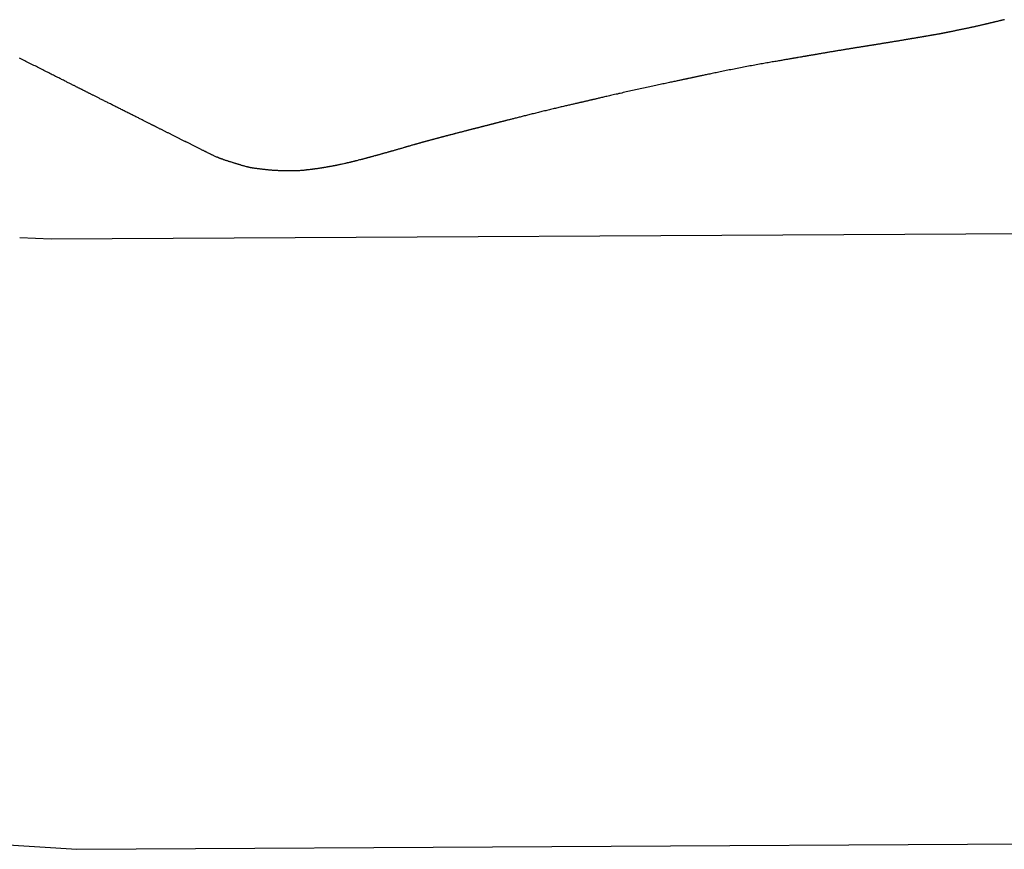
# Model space of a CAD drawing. Header units: millimetres. Extents: x -4577 to 1032787, y -66234 to 201209.
# Tile 85 of 256: x 3761.84 to 3764.4, y -8951.72 to -8949.56. Entities that reach past the tile are written whole.
import ezdxf

# ---------------------------------------------------------------- set-up
doc = ezdxf.new("R2010")
doc.units = ezdxf.units.MM
doc.linetypes.add('510_5_2OG_ELT_1004$0$11-07-22_DS_2OG$0$AUSGEZOGEN', pattern=[0])
doc.layers.add('510_5_2OG_ELT_1004$0$11-07-22_DS_2OG$0$EBENE_1', color=8, linetype='510_5_2OG_ELT_1004$0$11-07-22_DS_2OG$0$AUSGEZOGEN')

# ---------------------------------------------------------------- blocks, each defined once
blk = doc.blocks.new('510_5_2OG_ELT_1004')
at = {"layer": '510_5_2OG_ELT_1004$0$11-07-22_DS_2OG$0$EBENE_1'}
for p, q in [((3766.4542, -8950.053), (3761.9239, -8950.0776)), ((3761.9239, -8950.0776), (3761.8417, -8950.0742)), ((3761.4235, -8951.6289), (3761.9901, -8951.6653)), ((3761.9901, -8951.6653), (3768.0451, -8951.6312))]:
    blk.add_line(p, q, dxfattribs=at)
blk.add_lwpolyline([(3764.4041, -8949.5068), (3764.4026, -8949.5072), (3764.4012, -8949.5075), (3764.3998, -8949.5079), (3764.3985, -8949.5082), (3764.3972, -8949.5085), (3764.396, -8949.5088), (3764.3948, -8949.5091), (3764.3937, -8949.5093), (3764.3926, -8949.5096), (3764.3906, -8949.5101), (3764.3889, -8949.5105), (3764.3873, -8949.5109), (3764.3859, -8949.5112), (3764.3846, -8949.5115), (3764.3835, -8949.5118), (3764.3816, -8949.5122), (3764.3802, -8949.5125), (3764.379, -8949.5128), (3764.3779, -8949.5131), (3764.3769, -8949.5133), (3764.3759, -8949.5136), (3764.3746, -8949.5139), (3764.3732, -8949.5142), (3764.3714, -8949.5146), (3764.3704, -8949.5149), (3764.3692, -8949.5151), (3764.368, -8949.5154), (3764.3666, -8949.5158), (3764.365, -8949.5161), (3764.3633, -8949.5165), (3764.3615, -8949.517), (3764.3605, -8949.5172), (3764.3595, -8949.5174), (3764.3585, -8949.5177), (3764.3574, -8949.518), (3764.3563, -8949.5182), (3764.3551, -8949.5185), (3764.354, -8949.5188), (3764.3528, -8949.519), (3764.3516, -8949.5193), (3764.3503, -8949.5196), (3764.349, -8949.5199), (3764.3478, -8949.5202), (3764.3465, -8949.5205), (3764.3451, -8949.5208), (3764.3438, -8949.5211), (3764.3424, -8949.5214), (3764.3411, -8949.5218), (3764.3397, -8949.5221), (3764.3383, -8949.5224), (3764.3369, -8949.5227), (3764.3354, -8949.5231), (3764.334, -8949.5234), (3764.3326, -8949.5237), (3764.3311, -8949.524), (3764.3297, -8949.5243), (3764.3282, -8949.5247), (3764.3268, -8949.525), (3764.3253, -8949.5253), (3764.3239, -8949.5256), (3764.3224, -8949.526), (3764.321, -8949.5263), (3764.3195, -8949.5266), (3764.3181, -8949.5269), (3764.3166, -8949.5272), (3764.3152, -8949.5275), (3764.3137, -8949.5278), (3764.3123, -8949.5282), (3764.3108, -8949.5285), (3764.3094, -8949.5288), (3764.3079, -8949.5291), (3764.3065, -8949.5294), (3764.305, -8949.5297), (3764.3036, -8949.53), (3764.3021, -8949.5303), (3764.3007, -8949.5306), (3764.2992, -8949.5309), (3764.2978, -8949.5312), (3764.2963, -8949.5315), (3764.2949, -8949.5318), (3764.2934, -8949.5321), (3764.2919, -8949.5324), (3764.2905, -8949.5327), (3764.289, -8949.533), (3764.2876, -8949.5333), (3764.2861, -8949.5336), (3764.2847, -8949.5339), (3764.2832, -8949.5342), (3764.2818, -8949.5345), (3764.2803, -8949.5348), (3764.2789, -8949.5351), (3764.2774, -8949.5354), (3764.276, -8949.5357), (3764.2745, -8949.536), (3764.273, -8949.5363), (3764.2716, -8949.5366), (3764.2701, -8949.5369), (3764.2687, -8949.5372), (3764.2672, -8949.5375), (3764.2658, -8949.5378), (3764.2643, -8949.5381), (3764.2629, -8949.5384), (3764.2614, -8949.5387), (3764.26, -8949.539), (3764.2585, -8949.5393), (3764.257, -8949.5396), (3764.2556, -8949.5399), (3764.2541, -8949.5402), (3764.2527, -8949.5405), (3764.2512, -8949.5408), (3764.2498, -8949.541), (3764.2483, -8949.5413), (3764.2468, -8949.5416), (3764.2454, -8949.5419), (3764.2439, -8949.5422), (3764.2425, -8949.5425), (3764.241, -8949.5427), (3764.2396, -8949.543), (3764.2381, -8949.5433), (3764.2366, -8949.5436), (3764.2352, -8949.5438), (3764.2337, -8949.5441), (3764.2323, -8949.5444), (3764.2308, -8949.5446), (3764.2294, -8949.5449), (3764.228, -8949.5451), (3764.2266, -8949.5454), (3764.2252, -8949.5456), (3764.2238, -8949.5459), (3764.2224, -8949.5461), (3764.221, -8949.5464), (3764.2197, -8949.5466), (3764.2184, -8949.5468), (3764.2171, -8949.5471), (3764.2158, -8949.5473), (3764.2145, -8949.5475), (3764.2133, -8949.5477), (3764.212, -8949.5479), (3764.2108, -8949.5481), (3764.2097, -8949.5483), (3764.2085, -8949.5485), (3764.2074, -8949.5487), (3764.2064, -8949.5489), (3764.2053, -8949.5491), (3764.2033, -8949.5494), (3764.2015, -8949.5497), (3764.1998, -8949.55), (3764.1982, -8949.5503), (3764.1968, -8949.5505), (3764.1955, -8949.5508), (3764.1943, -8949.551), (3764.1932, -8949.5511), (3764.1914, -8949.5515), (3764.1897, -8949.5517), (3764.1883, -8949.552), (3764.1871, -8949.5522), (3764.1858, -8949.5524), (3764.1845, -8949.5526), (3764.183, -8949.5529), (3764.1812, -8949.5532), (3764.1802, -8949.5533), (3764.179, -8949.5535), (3764.1777, -8949.5538), (3764.1762, -8949.554), (3764.1745, -8949.5543), (3764.1727, -8949.5546), (3764.1717, -8949.5548), (3764.1706, -8949.555), (3764.1695, -8949.5552), (3764.1684, -8949.5554), (3764.1671, -8949.5556), (3764.1659, -8949.5558), (3764.1645, -8949.556), (3764.1631, -8949.5562), (3764.1617, -8949.5565), (3764.1602, -8949.5567), (3764.1587, -8949.557), (3764.1571, -8949.5573), (3764.1555, -8949.5575), (3764.1538, -8949.5578), (3764.1521, -8949.5581), (3764.1504, -8949.5584), (3764.1486, -8949.5587), (3764.1468, -8949.559), (3764.1449, -8949.5593), (3764.143, -8949.5596), (3764.1411, -8949.56), (3764.1392, -8949.5603), (3764.1373, -8949.5606), (3764.1353, -8949.5609), (3764.1333, -8949.5613), (3764.1313, -8949.5616), (3764.1293, -8949.5619), (3764.1272, -8949.5623), (3764.1252, -8949.5626), (3764.1231, -8949.563), (3764.1211, -8949.5633), (3764.119, -8949.5636), (3764.1169, -8949.564), (3764.1148, -8949.5643), (3764.1127, -8949.5647), (3764.1107, -8949.565), (3764.1086, -8949.5654), (3764.1065, -8949.5657), (3764.1045, -8949.566), (3764.1024, -8949.5664), (3764.1004, -8949.5667), (3764.0984, -8949.567), (3764.0963, -8949.5674), (3764.0944, -8949.5677), (3764.0924, -8949.568), (3764.0905, -8949.5683), (3764.0885, -8949.5686), (3764.0867, -8949.5689), (3764.0848, -8949.5692), (3764.083, -8949.5695), (3764.0812, -8949.5698), (3764.0794, -8949.5701), (3764.0777, -8949.5704), (3764.0761, -8949.5706), (3764.0744, -8949.5709), (3764.0728, -8949.5712), (3764.0713, -8949.5714), (3764.0698, -8949.5716), (3764.0684, -8949.5719), (3764.067, -8949.5721), (3764.0657, -8949.5723), (3764.0644, -8949.5725), (3764.0632, -8949.5727), (3764.062, -8949.5729), (3764.061, -8949.5731), (3764.059, -8949.5734), (3764.0572, -8949.5737), (3764.0557, -8949.5739), (3764.0544, -8949.5741), (3764.0532, -8949.5743), (3764.0514, -8949.5746), (3764.0491, -8949.575), (3764.0478, -8949.5752), (3764.0464, -8949.5754), (3764.0452, -8949.5756), (3764.0435, -8949.5759), (3764.0424, -8949.576), (3764.0411, -8949.5762), (3764.0396, -8949.5765), (3764.0369, -8949.5769), (3764.0359, -8949.5771), (3764.0348, -8949.5772), (3764.0337, -8949.5774), (3764.0325, -8949.5776), (3764.0312, -8949.5778), (3764.0298, -8949.5781), (3764.0284, -8949.5783), (3764.0268, -8949.5785), (3764.0253, -8949.5788), (3764.0236, -8949.579), (3764.022, -8949.5793), (3764.0202, -8949.5796), (3764.0184, -8949.5799), (3764.0166, -8949.5802), (3764.0147, -8949.5805), (3764.0127, -8949.5808), (3764.0107, -8949.5811), (3764.0087, -8949.5815), (3764.0066, -8949.5818), (3764.0045, -8949.5821), (3764.0023, -8949.5825), (3764.0002, -8949.5828), (3763.9979, -8949.5832), (3763.9957, -8949.5836), (3763.9934, -8949.5839), (3763.9912, -8949.5843), (3763.9889, -8949.5847), (3763.9865, -8949.5851), (3763.9842, -8949.5854), (3763.9819, -8949.5858), (3763.9795, -8949.5862), (3763.9771, -8949.5866), (3763.9748, -8949.587), (3763.9724, -8949.5874), (3763.97, -8949.5878), (3763.9676, -8949.5882), (3763.9653, -8949.5886), (3763.9629, -8949.589), (3763.9606, -8949.5894), (3763.9582, -8949.5898), (3763.9559, -8949.5902), (3763.9536, -8949.5905), (3763.9512, -8949.5909), (3763.9489, -8949.5913), (3763.9467, -8949.5917), (3763.9444, -8949.5921), (3763.9422, -8949.5925), (3763.9399, -8949.5928), (3763.9377, -8949.5932), (3763.9356, -8949.5936), (3763.9334, -8949.594), (3763.9313, -8949.5943), (3763.9292, -8949.5947), (3763.9271, -8949.595), (3763.9251, -8949.5954), (3763.9231, -8949.5957), (3763.9211, -8949.5961), (3763.9192, -8949.5964), (3763.9173, -8949.5967), (3763.9155, -8949.597), (3763.9137, -8949.5973), (3763.9119, -8949.5976), (3763.9102, -8949.5979), (3763.9086, -8949.5982), (3763.9069, -8949.5985), (3763.9054, -8949.5988), (3763.9039, -8949.599), (3763.9024, -8949.5993), (3763.9009, -8949.5995), (3763.8995, -8949.5998), (3763.8982, -8949.6), (3763.8969, -8949.6002), (3763.8956, -8949.6004), (3763.8943, -8949.6007), (3763.8931, -8949.6009), (3763.8919, -8949.6011), (3763.8908, -8949.6013), (3763.8896, -8949.6015), (3763.8885, -8949.6017), (3763.8874, -8949.6018), (3763.8864, -8949.602), (3763.8854, -8949.6022), (3763.8843, -8949.6024), (3763.8824, -8949.6027), (3763.8804, -8949.603), (3763.8785, -8949.6034), (3763.8767, -8949.6037), (3763.8749, -8949.604), (3763.8731, -8949.6043), (3763.8712, -8949.6046), (3763.8684, -8949.6051), (3763.8674, -8949.6053), (3763.8664, -8949.6055), (3763.8653, -8949.6056), (3763.8643, -8949.6058), (3763.8631, -8949.606), (3763.862, -8949.6062), (3763.8608, -8949.6064), (3763.8596, -8949.6066), (3763.8583, -8949.6069), (3763.8569, -8949.6071), (3763.8555, -8949.6073), (3763.854, -8949.6076), (3763.8525, -8949.6078), (3763.8509, -8949.6081), (3763.8492, -8949.6084), (3763.8475, -8949.6087), (3763.8456, -8949.609), (3763.8437, -8949.6093), (3763.8417, -8949.6097), (3763.8396, -8949.6101), (3763.8374, -8949.6104), (3763.8351, -8949.6108), (3763.8328, -8949.6112), (3763.8303, -8949.6117), (3763.8277, -8949.6121), (3763.8249, -8949.6126), (3763.8221, -8949.6131), (3763.8192, -8949.6136), (3763.8162, -8949.6141), (3763.8131, -8949.6146), (3763.8099, -8949.6152), (3763.8067, -8949.6157), (3763.8033, -8949.6163), (3763.7999, -8949.6169), (3763.7964, -8949.6175), (3763.7928, -8949.6181), (3763.7892, -8949.6188), (3763.7855, -8949.6194), (3763.7818, -8949.6201), (3763.778, -8949.6208), (3763.7741, -8949.6214), (3763.7702, -8949.6221), (3763.7663, -8949.6229), (3763.7623, -8949.6236), (3763.7583, -8949.6243), (3763.7542, -8949.625), (3763.7502, -8949.6258), (3763.746, -8949.6265), (3763.7419, -8949.6273), (3763.7378, -8949.6281), (3763.7336, -8949.6289), (3763.7295, -8949.6296), (3763.7253, -8949.6304), (3763.7211, -8949.6312), (3763.7169, -8949.632), (3763.7128, -8949.6328), (3763.7086, -8949.6337), (3763.7045, -8949.6345), (3763.7003, -8949.6353), (3763.6962, -8949.6361), (3763.6922, -8949.6369), (3763.6881, -8949.6377), (3763.6841, -8949.6385), (3763.6801, -8949.6393), (3763.6762, -8949.6401), (3763.6723, -8949.6409), (3763.6685, -8949.6417), (3763.6647, -8949.6425), (3763.661, -8949.6432), (3763.6573, -8949.644), (3763.6537, -8949.6447), (3763.6502, -8949.6455), (3763.6468, -8949.6462), (3763.6434, -8949.6469), (3763.6402, -8949.6476), (3763.637, -8949.6482), (3763.6339, -8949.6489), (3763.6309, -8949.6495), (3763.628, -8949.6501), (3763.6252, -8949.6507), (3763.6226, -8949.6513), (3763.62, -8949.6518), (3763.6176, -8949.6523), (3763.6153, -8949.6528), (3763.6131, -8949.6533), (3763.611, -8949.6537), (3763.6091, -8949.6541), (3763.6072, -8949.6545), (3763.6055, -8949.6549), (3763.6039, -8949.6552), (3763.6024, -8949.6555), (3763.6009, -8949.6558), (3763.5996, -8949.6561), (3763.5984, -8949.6564), (3763.5972, -8949.6566), (3763.5962, -8949.6569), (3763.5943, -8949.6573), (3763.5926, -8949.6576), (3763.5912, -8949.6579), (3763.59, -8949.6582), (3763.5881, -8949.6586), (3763.5865, -8949.6589), (3763.5851, -8949.6592), (3763.5827, -8949.6597), (3763.5817, -8949.6599), (3763.5805, -8949.6602), (3763.5791, -8949.6605), (3763.5766, -8949.661), (3763.5756, -8949.6612), (3763.5745, -8949.6614), (3763.5734, -8949.6617), (3763.5721, -8949.6619), (3763.5708, -8949.6622), (3763.5694, -8949.6625), (3763.5679, -8949.6628), (3763.5663, -8949.6632), (3763.5646, -8949.6635), (3763.5628, -8949.6639), (3763.5609, -8949.6643), (3763.5589, -8949.6648), (3763.5567, -8949.6652), (3763.5544, -8949.6657), (3763.552, -8949.6662), (3763.5495, -8949.6667), (3763.5468, -8949.6673), (3763.5441, -8949.6679), (3763.5412, -8949.6685), (3763.5383, -8949.6691), (3763.5352, -8949.6698), (3763.5321, -8949.6704), (3763.5289, -8949.6711), (3763.5256, -8949.6718), (3763.5222, -8949.6725), (3763.5187, -8949.6733), (3763.5152, -8949.674), (3763.5116, -8949.6748), (3763.5079, -8949.6756), (3763.5042, -8949.6764), (3763.5004, -8949.6772), (3763.4966, -8949.678), (3763.4927, -8949.6789), (3763.4888, -8949.6797), (3763.4849, -8949.6806), (3763.4809, -8949.6814), (3763.4769, -8949.6823), (3763.4728, -8949.6832), (3763.4688, -8949.6841), (3763.4647, -8949.685), (3763.4606, -8949.6859), (3763.4565, -8949.6868), (3763.4524, -8949.6877), (3763.4483, -8949.6886), (3763.4442, -8949.6895), (3763.4402, -8949.6904), (3763.4361, -8949.6913), (3763.432, -8949.6922), (3763.428, -8949.6931), (3763.424, -8949.694), (3763.42, -8949.6949), (3763.4161, -8949.6958), (3763.4122, -8949.6967), (3763.4083, -8949.6976), (3763.4045, -8949.6985), (3763.4007, -8949.6993), (3763.397, -8949.7002), (3763.3933, -8949.701), (3763.3897, -8949.7018), (3763.3862, -8949.7026), (3763.3827, -8949.7034), (3763.3793, -8949.7042), (3763.376, -8949.705), (3763.3728, -8949.7057), (3763.3696, -8949.7064), (3763.3666, -8949.7071), (3763.3636, -8949.7078), (3763.3607, -8949.7085), (3763.3579, -8949.7091), (3763.3553, -8949.7097), (3763.3527, -8949.7103), (3763.3503, -8949.7109), (3763.348, -8949.7114), (3763.3458, -8949.7119), (3763.3437, -8949.7124), (3763.3417, -8949.7129), (3763.3398, -8949.7133), (3763.3381, -8949.7137), (3763.3364, -8949.7141), (3763.3349, -8949.7144), (3763.3334, -8949.7148), (3763.332, -8949.7151), (3763.3308, -8949.7154), (3763.3295, -8949.7157), (3763.3284, -8949.7159), (3763.3274, -8949.7162), (3763.3254, -8949.7166), (3763.3238, -8949.717), (3763.3223, -8949.7173), (3763.321, -8949.7176), (3763.3199, -8949.7179), (3763.3179, -8949.7184), (3763.3162, -8949.7188), (3763.3144, -8949.7192), (3763.3134, -8949.7194), (3763.3123, -8949.7197), (3763.3111, -8949.7199), (3763.3098, -8949.7202), (3763.3083, -8949.7206), (3763.3067, -8949.721), (3763.3048, -8949.7214), (3763.3038, -8949.7216), (3763.3027, -8949.7219), (3763.3015, -8949.7221), (3763.3003, -8949.7224), (3763.299, -8949.7227), (3763.2977, -8949.723), (3763.2962, -8949.7234), (3763.2947, -8949.7237), (3763.2931, -8949.7241), (3763.2914, -8949.7245), (3763.2896, -8949.7249), (3763.2878, -8949.7253), (3763.2858, -8949.7258), (3763.2838, -8949.7263), (3763.2816, -8949.7267), (3763.2794, -8949.7273), (3763.2771, -8949.7278), (3763.2748, -8949.7283), (3763.2723, -8949.7289), (3763.2698, -8949.7295), (3763.2673, -8949.7301), (3763.2646, -8949.7307), (3763.262, -8949.7313), (3763.2592, -8949.732), (3763.2564, -8949.7326), (3763.2536, -8949.7333), (3763.2507, -8949.7339), (3763.2478, -8949.7346), (3763.2448, -8949.7353), (3763.2418, -8949.736), (3763.2387, -8949.7368), (3763.2357, -8949.7375), (3763.2326, -8949.7382), (3763.2294, -8949.739), (3763.2263, -8949.7397), (3763.2231, -8949.7405), (3763.2199, -8949.7412), (3763.2168, -8949.742), (3763.2136, -8949.7428), (3763.2104, -8949.7436), (3763.2071, -8949.7443), (3763.2039, -8949.7451), (3763.2007, -8949.7459), (3763.1975, -8949.7467), (3763.1944, -8949.7475), (3763.1912, -8949.7482), (3763.188, -8949.749), (3763.1849, -8949.7498), (3763.1817, -8949.7506), (3763.1786, -8949.7514), (3763.1755, -8949.7521), (3763.1724, -8949.7529), (3763.1694, -8949.7537), (3763.1664, -8949.7544), (3763.1634, -8949.7552), (3763.1604, -8949.7559), (3763.1575, -8949.7566), (3763.1547, -8949.7574), (3763.1518, -8949.7581), (3763.149, -8949.7588), (3763.1463, -8949.7595), (3763.1436, -8949.7602), (3763.141, -8949.7608), (3763.1384, -8949.7615), (3763.1358, -8949.7621), (3763.1333, -8949.7628), (3763.1309, -8949.7634), (3763.1286, -8949.764), (3763.1263, -8949.7646), (3763.124, -8949.7651), (3763.1219, -8949.7657), (3763.1198, -8949.7662), (3763.1178, -8949.7667), (3763.1158, -8949.7672), (3763.114, -8949.7677), (3763.1121, -8949.7682), (3763.1104, -8949.7686), (3763.1087, -8949.7691), (3763.107, -8949.7695), (3763.1054, -8949.7699), (3763.1039, -8949.7703), (3763.1024, -8949.7707), (3763.1009, -8949.771), (3763.0995, -8949.7714), (3763.0982, -8949.7717), (3763.0968, -8949.7721), (3763.0955, -8949.7724), (3763.0943, -8949.7727), (3763.093, -8949.773), (3763.0918, -8949.7734), (3763.0907, -8949.7737), (3763.0895, -8949.7739), (3763.0884, -8949.7742), (3763.0873, -8949.7745), (3763.0862, -8949.7748), (3763.0851, -8949.7751), (3763.084, -8949.7753), (3763.083, -8949.7756), (3763.0819, -8949.7759), (3763.0809, -8949.7761), (3763.0798, -8949.7764), (3763.0788, -8949.7767), (3763.0778, -8949.7769), (3763.0767, -8949.7772), (3763.0757, -8949.7775), (3763.0746, -8949.7777), (3763.0736, -8949.778), (3763.0725, -8949.7783), (3763.0715, -8949.7785), (3763.0704, -8949.7788), (3763.0694, -8949.7791), (3763.0684, -8949.7793), (3763.0673, -8949.7796), (3763.0663, -8949.7799), (3763.0652, -8949.7801), (3763.0642, -8949.7804), (3763.0631, -8949.7807), (3763.0621, -8949.7809), (3763.061, -8949.7812), (3763.0599, -8949.7815), (3763.0589, -8949.7818), (3763.0578, -8949.782), (3763.0568, -8949.7823), (3763.0557, -8949.7826), (3763.0546, -8949.7828), (3763.0536, -8949.7831), (3763.0525, -8949.7834), (3763.0514, -8949.7837), (3763.0504, -8949.7839), (3763.0493, -8949.7842), (3763.0482, -8949.7845), (3763.0471, -8949.7848), (3763.046, -8949.785), (3763.045, -8949.7853), (3763.0439, -8949.7856), (3763.0428, -8949.7859), (3763.0417, -8949.7861), (3763.0406, -8949.7864), (3763.0395, -8949.7867), (3763.0384, -8949.787), (3763.0373, -8949.7873), (3763.0362, -8949.7875), (3763.0351, -8949.7878), (3763.034, -8949.7881), (3763.0329, -8949.7884), (3763.0318, -8949.7887), (3763.0307, -8949.7889), (3763.0296, -8949.7892), (3763.0285, -8949.7895), (3763.0274, -8949.7898), (3763.0263, -8949.7901), (3763.0252, -8949.7904), (3763.0241, -8949.7906), (3763.023, -8949.7909), (3763.0218, -8949.7912), (3763.0207, -8949.7915), (3763.0196, -8949.7918), (3763.0185, -8949.7921), (3763.0174, -8949.7924), (3763.0163, -8949.7926), (3763.0152, -8949.7929), (3763.0141, -8949.7932), (3763.013, -8949.7935), (3763.0118, -8949.7938), (3763.0107, -8949.7941), (3763.0096, -8949.7944), (3763.0085, -8949.7946), (3763.0075, -8949.7949), (3763.0064, -8949.7952), (3763.0053, -8949.7955), (3763.0043, -8949.7957), (3763.0032, -8949.796), (3763.0022, -8949.7963), (3763.0012, -8949.7965), (3763.0002, -8949.7968), (3762.9982, -8949.7973), (3762.9963, -8949.7978), (3762.9946, -8949.7983), (3762.9929, -8949.7987), (3762.9913, -8949.7991), (3762.9898, -8949.7995), (3762.9885, -8949.7998), (3762.9873, -8949.8001), (3762.9853, -8949.8007), (3762.9839, -8949.801), (3762.982, -8949.8015), (3762.9798, -8949.8021), (3762.9787, -8949.8024), (3762.9762, -8949.803), (3762.9751, -8949.8033), (3762.9738, -8949.8036), (3762.9725, -8949.804), (3762.971, -8949.8044), (3762.9694, -8949.8048), (3762.9677, -8949.8052), (3762.9659, -8949.8057), (3762.9631, -8949.8064), (3762.9621, -8949.8067), (3762.9611, -8949.8069), (3762.9601, -8949.8072), (3762.9591, -8949.8075), (3762.9581, -8949.8077), (3762.957, -8949.808), (3762.956, -8949.8083), (3762.9549, -8949.8086), (3762.9539, -8949.8088), (3762.9528, -8949.8091), (3762.9517, -8949.8094), (3762.9506, -8949.8097), (3762.9496, -8949.81), (3762.9485, -8949.8103), (3762.9474, -8949.8105), (3762.9463, -8949.8108), (3762.9452, -8949.8111), (3762.9441, -8949.8114), (3762.9431, -8949.8117), (3762.942, -8949.812), (3762.9409, -8949.8123), (3762.9398, -8949.8126), (3762.9387, -8949.8128), (3762.9376, -8949.8131), (3762.9366, -8949.8134), (3762.9355, -8949.8137), (3762.9344, -8949.814), (3762.9333, -8949.8143), (3762.9322, -8949.8146), (3762.9312, -8949.8149), (3762.9301, -8949.8151), (3762.929, -8949.8154), (3762.9279, -8949.8157), (3762.9268, -8949.816), (3762.9258, -8949.8163), (3762.9247, -8949.8166), (3762.9236, -8949.8169), (3762.9225, -8949.8172), (3762.9214, -8949.8175), (3762.9203, -8949.8177), (3762.9193, -8949.818), (3762.9182, -8949.8183), (3762.9171, -8949.8186), (3762.916, -8949.8189), (3762.9149, -8949.8192), (3762.9139, -8949.8195), (3762.9128, -8949.8198), (3762.9117, -8949.8201), (3762.9106, -8949.8203), (3762.9095, -8949.8206), (3762.9084, -8949.8209), (3762.9074, -8949.8212), (3762.9063, -8949.8215), (3762.9052, -8949.8218), (3762.9041, -8949.8221), (3762.903, -8949.8224), (3762.902, -8949.8227), (3762.9009, -8949.823), (3762.8998, -8949.8232), (3762.8987, -8949.8235), (3762.8976, -8949.8238), (3762.8966, -8949.8241), (3762.8955, -8949.8244), (3762.8944, -8949.8247), (3762.8933, -8949.825), (3762.8922, -8949.8253), (3762.8912, -8949.8256), (3762.8901, -8949.8259), (3762.889, -8949.8262), (3762.8879, -8949.8265), (3762.8868, -8949.8268), (3762.8858, -8949.8271), (3762.8847, -8949.8274), (3762.8836, -8949.8277), (3762.8825, -8949.828), (3762.8814, -8949.8283), (3762.8804, -8949.8286), (3762.8793, -8949.8289), (3762.8782, -8949.8292), (3762.8772, -8949.8295), (3762.8761, -8949.8298), (3762.8751, -8949.8301), (3762.874, -8949.8304), (3762.873, -8949.8307), (3762.8719, -8949.831), (3762.8709, -8949.8313), (3762.8699, -8949.8315), (3762.8689, -8949.8318), (3762.8679, -8949.8321), (3762.866, -8949.8327), (3762.8642, -8949.8332), (3762.8624, -8949.8337), (3762.8606, -8949.8342), (3762.859, -8949.8347), (3762.8575, -8949.8351), (3762.856, -8949.8355), (3762.8547, -8949.8359), (3762.8534, -8949.8363), (3762.8523, -8949.8366), (3762.8512, -8949.8369), (3762.8493, -8949.8375), (3762.8477, -8949.838), (3762.8463, -8949.8384), (3762.8451, -8949.8387), (3762.8439, -8949.8391), (3762.8428, -8949.8394), (3762.8417, -8949.8397), (3762.8405, -8949.84), (3762.8392, -8949.8404), (3762.8378, -8949.8408), (3762.8352, -8949.8416), (3762.8342, -8949.8419), (3762.8331, -8949.8422), (3762.8319, -8949.8425), (3762.8307, -8949.8429), (3762.8293, -8949.8433), (3762.8279, -8949.8437), (3762.8264, -8949.8441), (3762.8248, -8949.8446), (3762.8231, -8949.8451), (3762.8214, -8949.8456), (3762.8197, -8949.8461), (3762.8179, -8949.8466), (3762.816, -8949.8471), (3762.8141, -8949.8477), (3762.8122, -8949.8482), (3762.8112, -8949.8485), (3762.8103, -8949.8488), (3762.8093, -8949.849), (3762.8083, -8949.8493), (3762.8073, -8949.8496), (3762.8063, -8949.8499), (3762.8054, -8949.8502), (3762.8044, -8949.8504), (3762.8034, -8949.8507), (3762.8024, -8949.851), (3762.8014, -8949.8513), (3762.8005, -8949.8515), (3762.7995, -8949.8518), (3762.7976, -8949.8524), (3762.7957, -8949.8529), (3762.7938, -8949.8534), (3762.792, -8949.8539), (3762.7902, -8949.8544), (3762.7885, -8949.8549), (3762.7869, -8949.8553), (3762.7854, -8949.8558), (3762.7839, -8949.8562), (3762.7825, -8949.8566), (3762.7812, -8949.8569), (3762.78, -8949.8573), (3762.7789, -8949.8576), (3762.7771, -8949.8581), (3762.7756, -8949.8585), (3762.7734, -8949.8591), (3762.772, -8949.8595), (3762.7708, -8949.8598), (3762.7686, -8949.8604), (3762.7676, -8949.8607), (3762.7665, -8949.861), (3762.765, -8949.8614), (3762.7624, -8949.8622), (3762.7614, -8949.8624), (3762.7604, -8949.8627), (3762.7593, -8949.863), (3762.7581, -8949.8634), (3762.7569, -8949.8637), (3762.7556, -8949.864), (3762.7544, -8949.8644), (3762.7531, -8949.8647), (3762.7517, -8949.8651), (3762.7504, -8949.8655), (3762.749, -8949.8658), (3762.7476, -8949.8662), (3762.7462, -8949.8666), (3762.7449, -8949.8669), (3762.7435, -8949.8673), (3762.7421, -8949.8677), (3762.7408, -8949.868), (3762.7394, -8949.8684), (3762.7382, -8949.8687), (3762.7369, -8949.869), (3762.7357, -8949.8694), (3762.7345, -8949.8697), (3762.7334, -8949.8699), (3762.7324, -8949.8702), (3762.7305, -8949.8707), (3762.7289, -8949.8711), (3762.726, -8949.8718), (3762.7225, -8949.8727), (3762.7213, -8949.8731), (3762.7187, -8949.8737), (3762.7177, -8949.874), (3762.7167, -8949.8742), (3762.7155, -8949.8745), (3762.7144, -8949.8748), (3762.7132, -8949.8751), (3762.7119, -8949.8754), (3762.7106, -8949.8757), (3762.7093, -8949.8761), (3762.708, -8949.8764), (3762.7067, -8949.8767), (3762.7053, -8949.877), (3762.7039, -8949.8774), (3762.7026, -8949.8777), (3762.7012, -8949.878), (3762.6999, -8949.8783), (3762.6986, -8949.8786), (3762.6973, -8949.8789), (3762.6961, -8949.8792), (3762.6948, -8949.8795), (3762.6937, -8949.8797), (3762.6926, -8949.88), (3762.6915, -8949.8802), (3762.6896, -8949.8807), (3762.6879, -8949.881), (3762.6847, -8949.8818), (3762.6814, -8949.8825), (3762.6801, -8949.8828), (3762.6776, -8949.8833), (3762.6766, -8949.8836), (3762.6756, -8949.8838), (3762.6745, -8949.884), (3762.6733, -8949.8843), (3762.6722, -8949.8845), (3762.6709, -8949.8848), (3762.6697, -8949.8851), (3762.6684, -8949.8853), (3762.6671, -8949.8856), (3762.6657, -8949.8859), (3762.6644, -8949.8861), (3762.663, -8949.8864), (3762.6617, -8949.8867), (3762.6604, -8949.8869), (3762.659, -8949.8872), (3762.6577, -8949.8875), (3762.6563, -8949.8877), (3762.655, -8949.888), (3762.6536, -8949.8882), (3762.6523, -8949.8885), (3762.6509, -8949.8887), (3762.6496, -8949.8889), (3762.6482, -8949.8892), (3762.6469, -8949.8894), (3762.6455, -8949.8897), (3762.6442, -8949.8899), (3762.6429, -8949.8901), (3762.6415, -8949.8904), (3762.6402, -8949.8906), (3762.6388, -8949.8909), (3762.6375, -8949.8911), (3762.6361, -8949.8913), (3762.6348, -8949.8916), (3762.6334, -8949.8918), (3762.6321, -8949.892), (3762.6307, -8949.8922), (3762.6294, -8949.8925), (3762.628, -8949.8927), (3762.6267, -8949.8929), (3762.6253, -8949.8931), (3762.624, -8949.8933), (3762.6226, -8949.8935), (3762.6213, -8949.8937), (3762.6199, -8949.8939), (3762.6186, -8949.8941), (3762.6173, -8949.8943), (3762.616, -8949.8945), (3762.6147, -8949.8946), (3762.6134, -8949.8948), (3762.6122, -8949.895), (3762.6111, -8949.8951), (3762.6099, -8949.8952), (3762.6088, -8949.8954), (3762.6068, -8949.8956), (3762.6051, -8949.8958), (3762.6036, -8949.896), (3762.6023, -8949.8962), (3762.6004, -8949.8964), (3762.5989, -8949.8966), (3762.5975, -8949.8968), (3762.5951, -8949.8971), (3762.5939, -8949.8972), (3762.5924, -8949.8974), (3762.5906, -8949.8976), (3762.5895, -8949.8978), (3762.5884, -8949.8979), (3762.5871, -8949.8981), (3762.5857, -8949.8982), (3762.5843, -8949.8984), (3762.5827, -8949.8986), (3762.5811, -8949.8988), (3762.5794, -8949.8989), (3762.5776, -8949.8991), (3762.5758, -8949.8993), (3762.5739, -8949.8995), (3762.572, -8949.8996), (3762.5701, -8949.8998), (3762.5681, -8949.9), (3762.5661, -8949.9001), (3762.5651, -8949.9001), (3762.5641, -8949.9002), (3762.5631, -8949.9003), (3762.5621, -8949.9003), (3762.5611, -8949.9003), (3762.5601, -8949.9004), (3762.5591, -8949.9004), (3762.5581, -8949.9004), (3762.5571, -8949.9005), (3762.5561, -8949.9005), (3762.5551, -8949.9005), (3762.554, -8949.9005), (3762.553, -8949.9005), (3762.552, -8949.9005), (3762.551, -8949.9005), (3762.55, -8949.9005), (3762.549, -8949.9005), (3762.548, -8949.9005), (3762.547, -8949.9005), (3762.546, -8949.9005), (3762.545, -8949.9005), (3762.544, -8949.9005), (3762.543, -8949.9005), (3762.542, -8949.9004), (3762.541, -8949.9004), (3762.5399, -8949.9004), (3762.5389, -8949.9004), (3762.5379, -8949.9004), (3762.5369, -8949.9003), (3762.5359, -8949.9003), (3762.5349, -8949.9003), (3762.5339, -8949.9003), (3762.5329, -8949.9002), (3762.5319, -8949.9002), (3762.5309, -8949.9002), (3762.5299, -8949.9002), (3762.5289, -8949.9001), (3762.5279, -8949.9001), (3762.5268, -8949.9001), (3762.5258, -8949.9001), (3762.5248, -8949.9), (3762.5238, -8949.9), (3762.5228, -8949.9), (3762.5218, -8949.8999), (3762.5208, -8949.8999), (3762.5198, -8949.8999), (3762.5188, -8949.8998), (3762.5178, -8949.8998), (3762.5168, -8949.8998), (3762.5158, -8949.8997), (3762.5148, -8949.8997), (3762.5137, -8949.8996), (3762.5127, -8949.8996), (3762.5117, -8949.8996), (3762.5107, -8949.8995), (3762.5097, -8949.8995), (3762.5087, -8949.8994), (3762.5077, -8949.8993), (3762.5067, -8949.8993), (3762.5057, -8949.8992), (3762.5047, -8949.8992), (3762.5037, -8949.8991), (3762.5027, -8949.899), (3762.5017, -8949.899), (3762.5007, -8949.8989), (3762.4997, -8949.8988), (3762.4977, -8949.8987), (3762.4957, -8949.8985), (3762.4938, -8949.8983), (3762.4919, -8949.8981), (3762.49, -8949.898), (3762.4882, -8949.8978), (3762.4865, -8949.8976), (3762.4849, -8949.8974), (3762.4833, -8949.8973), (3762.4818, -8949.8971), (3762.4805, -8949.8969), (3762.4792, -8949.8968), (3762.478, -8949.8967), (3762.4761, -8949.8965), (3762.4747, -8949.8963), (3762.4727, -8949.8961), (3762.4705, -8949.8958), (3762.4694, -8949.8957), (3762.467, -8949.8954), (3762.4659, -8949.8953), (3762.4647, -8949.8952), (3762.4634, -8949.895), (3762.462, -8949.8948), (3762.4605, -8949.8947), (3762.4589, -8949.8944), (3762.4572, -8949.8942), (3762.4554, -8949.894), (3762.4536, -8949.8937), (3762.4517, -8949.8934), (3762.4487, -8949.893), (3762.4477, -8949.8928), (3762.4467, -8949.8926), (3762.4457, -8949.8924), (3762.4447, -8949.8923), (3762.4437, -8949.8921), (3762.4427, -8949.8919), (3762.4417, -8949.8917), (3762.4407, -8949.8915), (3762.4396, -8949.8912), (3762.4386, -8949.891), (3762.4376, -8949.8908), (3762.4366, -8949.8906), (3762.4356, -8949.8903), (3762.4346, -8949.8901), (3762.4336, -8949.8898), (3762.4326, -8949.8896), (3762.4316, -8949.8893), (3762.4297, -8949.8888), (3762.4278, -8949.8883), (3762.426, -8949.8878), (3762.4241, -8949.8873), (3762.4224, -8949.8868), (3762.4207, -8949.8863), (3762.419, -8949.8858), (3762.4175, -8949.8853), (3762.416, -8949.8848), (3762.4146, -8949.8844), (3762.4132, -8949.884), (3762.412, -8949.8836), (3762.4108, -8949.8833), (3762.4098, -8949.8829), (3762.4087, -8949.8826), (3762.4069, -8949.882), (3762.4052, -8949.8815), (3762.4037, -8949.8811), (3762.4023, -8949.8806), (3762.401, -8949.8802), (3762.3997, -8949.8798), (3762.3983, -8949.8794), (3762.3969, -8949.879), (3762.3953, -8949.8785), (3762.3926, -8949.8776), (3762.3916, -8949.8773), (3762.3905, -8949.877), (3762.3894, -8949.8766), (3762.3882, -8949.8763), (3762.3868, -8949.8759), (3762.3854, -8949.8754), (3762.384, -8949.875), (3762.3824, -8949.8745), (3762.3808, -8949.874), (3762.3792, -8949.8735), (3762.3774, -8949.8729), (3762.3757, -8949.8723), (3762.3739, -8949.8717), (3762.372, -8949.8711), (3762.3692, -8949.8701), (3762.3683, -8949.8698), (3762.3673, -8949.8694), (3762.3664, -8949.8691), (3762.3654, -8949.8687), (3762.3645, -8949.8684), (3762.3635, -8949.868), (3762.3626, -8949.8676), (3762.3616, -8949.8672), (3762.3607, -8949.8669), (3762.3597, -8949.8665), (3762.3588, -8949.8661), (3762.3578, -8949.8657), (3762.3569, -8949.8653), (3762.356, -8949.8649), (3762.3541, -8949.8641), (3762.3523, -8949.8633), (3762.3506, -8949.8625), (3762.3489, -8949.8618), (3762.3472, -8949.861), (3762.3457, -8949.8603), (3762.3442, -8949.8596), (3762.3428, -8949.8589), (3762.3414, -8949.8582), (3762.3402, -8949.8576), (3762.3391, -8949.8571), (3762.338, -8949.8566), (3762.3364, -8949.8557), (3762.3351, -8949.8551), (3762.3332, -8949.8542), (3762.3307, -8949.853), (3762.3298, -8949.8525), (3762.3285, -8949.8519), (3762.3268, -8949.8511), (3762.3259, -8949.8506), (3762.3248, -8949.8501), (3762.3236, -8949.8495), (3762.3223, -8949.8489), (3762.321, -8949.8482), (3762.3196, -8949.8475), (3762.3181, -8949.8468), (3762.3166, -8949.8461), (3762.3151, -8949.8453), (3762.3135, -8949.8445), (3762.3118, -8949.8437), (3762.3102, -8949.8429), (3762.3085, -8949.842), (3762.3068, -8949.8412), (3762.3051, -8949.8404), (3762.3034, -8949.8395), (3762.3018, -8949.8387), (3762.3001, -8949.8378), (3762.2984, -8949.837), (3762.2967, -8949.8361), (3762.295, -8949.8353), (3762.2933, -8949.8344), (3762.2916, -8949.8336), (3762.29, -8949.8327), (3762.2883, -8949.8319), (3762.2866, -8949.831), (3762.2849, -8949.8302), (3762.2832, -8949.8293), (3762.2815, -8949.8285), (3762.2799, -8949.8276), (3762.2782, -8949.8268), (3762.2765, -8949.8259), (3762.2748, -8949.8251), (3762.2731, -8949.8242), (3762.2714, -8949.8234), (3762.2698, -8949.8225), (3762.2681, -8949.8217), (3762.2664, -8949.8208), (3762.2647, -8949.82), (3762.263, -8949.8191), (3762.2613, -8949.8183), (3762.2597, -8949.8174), (3762.258, -8949.8166), (3762.2563, -8949.8157), (3762.2546, -8949.8149), (3762.2529, -8949.8141), (3762.2512, -8949.8132), (3762.2496, -8949.8124), (3762.2479, -8949.8115), (3762.2462, -8949.8107), (3762.2445, -8949.8098), (3762.2429, -8949.809), (3762.2412, -8949.8082), (3762.2395, -8949.8073), (3762.2379, -8949.8065), (3762.2362, -8949.8057), (3762.2346, -8949.8048), (3762.2329, -8949.804), (3762.2313, -8949.8032), (3762.2297, -8949.8024), (3762.2281, -8949.8016), (3762.2264, -8949.8008), (3762.2248, -8949.8), (3762.2232, -8949.7992), (3762.2216, -8949.7984), (3762.2201, -8949.7976), (3762.2185, -8949.7968), (3762.2169, -8949.796), (3762.2153, -8949.7952), (3762.2138, -8949.7944), (3762.2122, -8949.7936), (3762.2106, -8949.7928), (3762.2091, -8949.792), (3762.2075, -8949.7913), (3762.2059, -8949.7905), (3762.2044, -8949.7897), (3762.2028, -8949.7889), (3762.2011, -8949.7881), (3762.1994, -8949.7872), (3762.1977, -8949.7863), (3762.1968, -8949.7859), (3762.1959, -8949.7854), (3762.1949, -8949.785), (3762.194, -8949.7845), (3762.193, -8949.784), (3762.1919, -8949.7834), (3762.1909, -8949.7829), (3762.1898, -8949.7824), (3762.1887, -8949.7818), (3762.1875, -8949.7812), (3762.1863, -8949.7806), (3762.185, -8949.78), (3762.1838, -8949.7794), (3762.1824, -8949.7787), (3762.1811, -8949.778), (3762.1797, -8949.7773), (3762.1782, -8949.7766), (3762.1767, -8949.7758), (3762.1751, -8949.775), (3762.1735, -8949.7742), (3762.1718, -8949.7734), (3762.1701, -8949.7725), (3762.1683, -8949.7716), (3762.1665, -8949.7707), (3762.1646, -8949.7698), (3762.1627, -8949.7688), (3762.1608, -8949.7678), (3762.1588, -8949.7668), (3762.1568, -8949.7658), (3762.1547, -8949.7648), (3762.1526, -8949.7637), (3762.1505, -8949.7626), (3762.1483, -8949.7616), (3762.1461, -8949.7605), (3762.1439, -8949.7594), (3762.1416, -8949.7582), (3762.1394, -8949.7571), (3762.1371, -8949.7559), (3762.1348, -8949.7548), (3762.1325, -8949.7536), (3762.1301, -8949.7524), (3762.1278, -8949.7513), (3762.1254, -8949.7501), (3762.123, -8949.7489), (3762.1206, -8949.7477), (3762.1182, -8949.7465), (3762.1158, -8949.7453), (3762.1134, -8949.7441), (3762.111, -8949.7428), (3762.1086, -8949.7416), (3762.1062, -8949.7404), (3762.1038, -8949.7392), (3762.1014, -8949.738), (3762.099, -8949.7368), (3762.0966, -8949.7356), (3762.0942, -8949.7344), (3762.0919, -8949.7332), (3762.0895, -8949.732), (3762.0872, -8949.7309), (3762.0848, -8949.7297), (3762.0825, -8949.7285), (3762.0802, -8949.7274), (3762.0779, -8949.7262), (3762.0757, -8949.7251), (3762.0734, -8949.7239), (3762.0712, -8949.7228), (3762.069, -8949.7217), (3762.0668, -8949.7206), (3762.0647, -8949.7195), (3762.0626, -8949.7185), (3762.0605, -8949.7174), (3762.0584, -8949.7164), (3762.0564, -8949.7153), (3762.0543, -8949.7143), (3762.0524, -8949.7133), (3762.0504, -8949.7124), (3762.0485, -8949.7114), (3762.0467, -8949.7105), (3762.0449, -8949.7095), (3762.0431, -8949.7086), (3762.0413, -8949.7078), (3762.0396, -8949.7069), (3762.0379, -8949.7061), (3762.0363, -8949.7052), (3762.0347, -8949.7044), (3762.0331, -8949.7036), (3762.0316, -8949.7029), (3762.0301, -8949.7021), (3762.0286, -8949.7014), (3762.0271, -8949.7006), (3762.0257, -8949.6999), (3762.0243, -8949.6992), (3762.0229, -8949.6985), (3762.0215, -8949.6978), (3762.0202, -8949.6971), (3762.0189, -8949.6965), (3762.0176, -8949.6958), (3762.0163, -8949.6951), (3762.015, -8949.6945), (3762.0137, -8949.6939), (3762.0125, -8949.6932), (3762.0112, -8949.6926), (3762.01, -8949.692), (3762.0088, -8949.6914), (3762.0076, -8949.6908), (3762.0064, -8949.6901), (3762.0051, -8949.6895), (3762.0039, -8949.6889), (3762.0027, -8949.6883), (3762.0015, -8949.6877), (3762.0003, -8949.6871), (3761.9991, -8949.6865), (3761.9979, -8949.6859), (3761.9967, -8949.6853), (3761.9954, -8949.6846), (3761.9942, -8949.684), (3761.9929, -8949.6834), (3761.9916, -8949.6827), (3761.9903, -8949.6821), (3761.989, -8949.6814), (3761.9876, -8949.6807), (3761.9862, -8949.68), (3761.9848, -8949.6793), (3761.9833, -8949.6785), (3761.9818, -8949.6778), (3761.9803, -8949.677), (3761.9787, -8949.6762), (3761.9771, -8949.6754), (3761.9754, -8949.6746), (3761.9737, -8949.6737), (3761.9719, -8949.6728), (3761.9701, -8949.6719), (3761.9682, -8949.671), (3761.9663, -8949.67), (3761.9643, -8949.669), (3761.9623, -8949.6679), (3761.9601, -8949.6669), (3761.9579, -8949.6658), (3761.9557, -8949.6646), (3761.9533, -8949.6634), (3761.9509, -8949.6622), (3761.9485, -8949.661), (3761.9459, -8949.6597), (3761.9433, -8949.6584), (3761.9407, -8949.6571), (3761.9379, -8949.6557), (3761.9352, -8949.6543), (3761.9323, -8949.6529), (3761.9294, -8949.6514), (3761.9265, -8949.6499), (3761.9235, -8949.6484), (3761.9205, -8949.6469), (3761.9175, -8949.6454), (3761.9144, -8949.6438), (3761.9112, -8949.6422), (3761.908, -8949.6406), (3761.9048, -8949.639), (3761.9016, -8949.6374), (3761.8984, -8949.6357), (3761.8951, -8949.634), (3761.8918, -8949.6324), (3761.8884, -8949.6307), (3761.8851, -8949.629), (3761.8818, -8949.6273), (3761.8784, -8949.6256), (3761.875, -8949.6239), (3761.8716, -8949.6222), (3761.8682, -8949.6205), (3761.8649, -8949.6187), (3761.8615, -8949.617), (3761.8581, -8949.6153), (3761.8547, -8949.6136), (3761.8513, -8949.6119), (3761.848, -8949.6101), (3761.8446, -8949.6084), (3761.8413, -8949.6068)], dxfattribs=at)

msp = doc.modelspace()

# ---------------------------------------------------------------- block references
msp.add_blockref('510_5_2OG_ELT_1004', (0, -0.0503))

doc.saveas('drawing.dxf')
